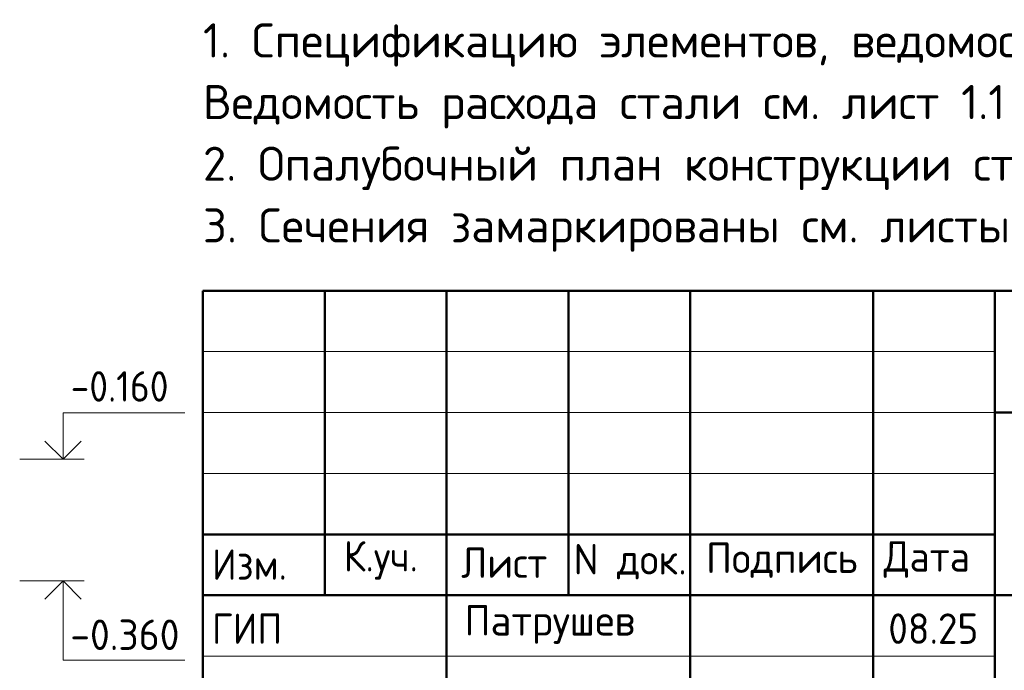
# Model space of a CAD drawing. Header units: millimetres. Extents: x 0 to 50400, y 0 to 35640.
# Tile 13 of 17: x 25795 to 35493, y 3461 to 9870. Entities that reach past the tile are written whole.
import ezdxf

# ---------------------------------------------------------------- set-up
doc = ezdxf.new("R2010")
doc.units = ezdxf.units.MM
doc.layers.add('Standard', color=7, linetype='Continuous', lineweight=25)
doc.layers.add('Высотные отметки', color=7, linetype='Continuous', lineweight=25)
doc.styles.add('ISOCPEUR', font='txt')

msp = doc.modelspace()

# ---------------------------------------------------------------- linework, layer by layer
at = {"layer": 'Standard', "color": 7, "linetype": 'Continuous', "lineweight": 50, "transparency": 33554687}
for p, q in [((27600, 600), (27600, 7200)), ((27600, 7200), (49800, 7200)), ((28800, 4200), (28800, 7200)), ((30000, 600), (30000, 7200)), ((31200, 4200), (31200, 7200)), ((32400, 600), (32400, 7200)), ((34200, 600), (34200, 7200)), ((35400, 600), (35400, 7200)), ((35400, 6000), (49800, 6000)), ((27600, 4800), (35400, 4800)), ((27600, 4800), (35400, 4800)), ((27600, 4200), (35400, 4200)), ((27600, 4200), (35400, 4200)), ((35400, 4200), (49800, 4200))]:
    msp.add_line(p, q, dxfattribs=at)
at = {"layer": 'Standard', "color": 7, "linetype": 'Continuous', "lineweight": 13, "transparency": 33554687}
for p, q in [((27600, 6600), (35400, 6600)), ((27600, 6000), (35400, 6000)), ((25795.1, 5541.4), (26431.1, 5541.4)), ((27600, 5400), (35400, 5400)), ((25795.1, 4341.4), (26431.1, 4341.4)), ((27600, 3600), (35400, 3600))]:
    msp.add_line(p, q, dxfattribs=at)
at = {"layer": 'Standard', "color": 7, "linetype": 'Continuous', "lineweight": 25, "transparency": 33554687}
msp.add_lwpolyline([(49800, 7200), (27600, 7200), (27600, 600), (49800, 600), (49800, 7200)], dxfattribs=at)
at = {"layer": 'Standard', "color": 7, "linetype": 'Continuous', "lineweight": 13, "transparency": 33554687}
for points in [[(26221.9, 5541.4), (26221.9, 5997.4), (27421.9, 5997.4)], [(26221.9, 4341.4), (26221.9, 3561.4), (27421.9, 3561.4)]]:
    msp.add_lwpolyline(points, dxfattribs=at)
at = {"layer": 'Standard', "color": 7, "linetype": 'Continuous', "lineweight": 35, "transparency": 33554687}
for points in [[(26043.7, 5719.5), (26221.9, 5541.4), (26400.1, 5719.5)], [(26043.7, 4163.2), (26221.9, 4341.4), (26400.1, 4163.2)]]:
    msp.add_lwpolyline(points, dxfattribs=at)

# ---------------------------------------------------------------- texts
at = {"layer": 'Standard', "color": 7, "linetype": 'Continuous', "lineweight": 13, "transparency": 33554687, "insert": (27600, 9833.6), "char_height": 336, "width": 12891.48, "attachment_point": 1, "line_spacing_factor": 1.084337}
msp.add_mtext('\\A1;{\\fISOCPEUR|i0|b0;\\H335.999994;\\W1.000000;\\C7;1. Спецификацию элементов, ведомость деталей см. лист 8}\\P{\\fISOCPEUR|i0|b0;\\H335.999994;\\W1.000000;\\C7;Ведомость расхода стали см. лист 1.1}\\P{\\fISOCPEUR|i0|b0;\\H335.999994;\\W1.000000;\\C7;2. Опалубочный план конструкции стен см. лист 2}\\P{\\fISOCPEUR|i0|b0;\\H335.999994;\\W1.000000;\\C7;3. Сечения замаркированы см. листы 3...6}\\P', dxfattribs=at)
at = {"layer": 'Standard', "color": 7, "linetype": 'Continuous', "lineweight": 25, "transparency": 33554687, "char_height": 300, "attachment_point": 7, "style": 'ISOCPEUR'}
for s, insert, width in [('\\W0.90;-0.160', (26296.9, 6107.4), 1214.118), ('\\W0.93;К.уч.', (28987.2, 4353), 979.214), ('\\W0.94;Лист', (30143, 4371.4), 1040.312), ('\\W0.95;N док.', (31251, 4356.8), 1281.75), ('\\W0.96;Подпись', (32555.3, 4371.4), 1613.136), ('\\W0.94;Дата', (34305.2, 4371.4), 1161.283), ('\\W0.93;Изм.', (27688.8, 4353), 903.476), ('\\W0.92;ГИП', (27688.8, 3721.5), 827.543), ('\\W0.97;Патрушев', (30175.3, 3721.5), 2004.223), ('\\W0.94;08.25', (34350.1, 3721.5), 1070.015)]:
    msp.add_mtext(s, dxfattribs=dict(at, insert=insert, width=width))
at = {"layer": 'Высотные отметки', "color": 7, "linetype": 'Continuous', "lineweight": 25, "transparency": 33554687, "insert": (26293.4, 3661.2), "char_height": 300, "width": 1281.429, "attachment_point": 7, "style": 'ISOCPEUR'}
msp.add_mtext('\\W0.95;-0.360', dxfattribs=at)

doc.saveas('drawing.dxf')
